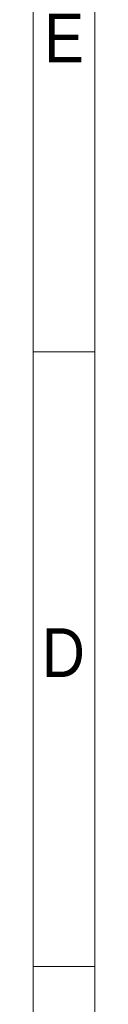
# Model space of a CAD drawing. Header units: millimetres. Extents: x 525 to 29324, y 175 to 20618.
# Tile 24 of 220: x 525 to 700, y 5037 to 7841. Entities that reach past the tile are written whole.
import ezdxf

# ---------------------------------------------------------------- set-up
doc = ezdxf.new("R2010")
doc.units = ezdxf.units.MM
doc.linetypes.add('SLD-Continua', pattern=[0])
doc.styles.add('SLDTEXTSTYLE3', font='GOTHIC.TTF', dxfattribs={"width": 0.913})

msp = doc.modelspace()

# ---------------------------------------------------------------- linework, layer by layer
at = {"color": 7, "linetype": 'SLD-Continua', "lineweight": 18, "ltscale": 35}
for p, q in [((525, 175), (525, 20615)), ((700, 350), (700, 20440)), ((700, 6895), (525, 6895)), ((700, 5145), (525, 5145))]:
    msp.add_line(p, q, dxfattribs=at)

# ---------------------------------------------------------------- texts
at = {"color": 7, "linetype": 'Continuous', "lineweight": 0, "ltscale": 35, "char_height": 138.9, "attachment_point": 2, "style": 'SLDTEXTSTYLE3'}
for s, insert in [('E', (612.8, 7858)), ('D', (610.8, 6108))]:
    msp.add_mtext(s, dxfattribs=dict(at, insert=insert))

doc.saveas('drawing.dxf')
